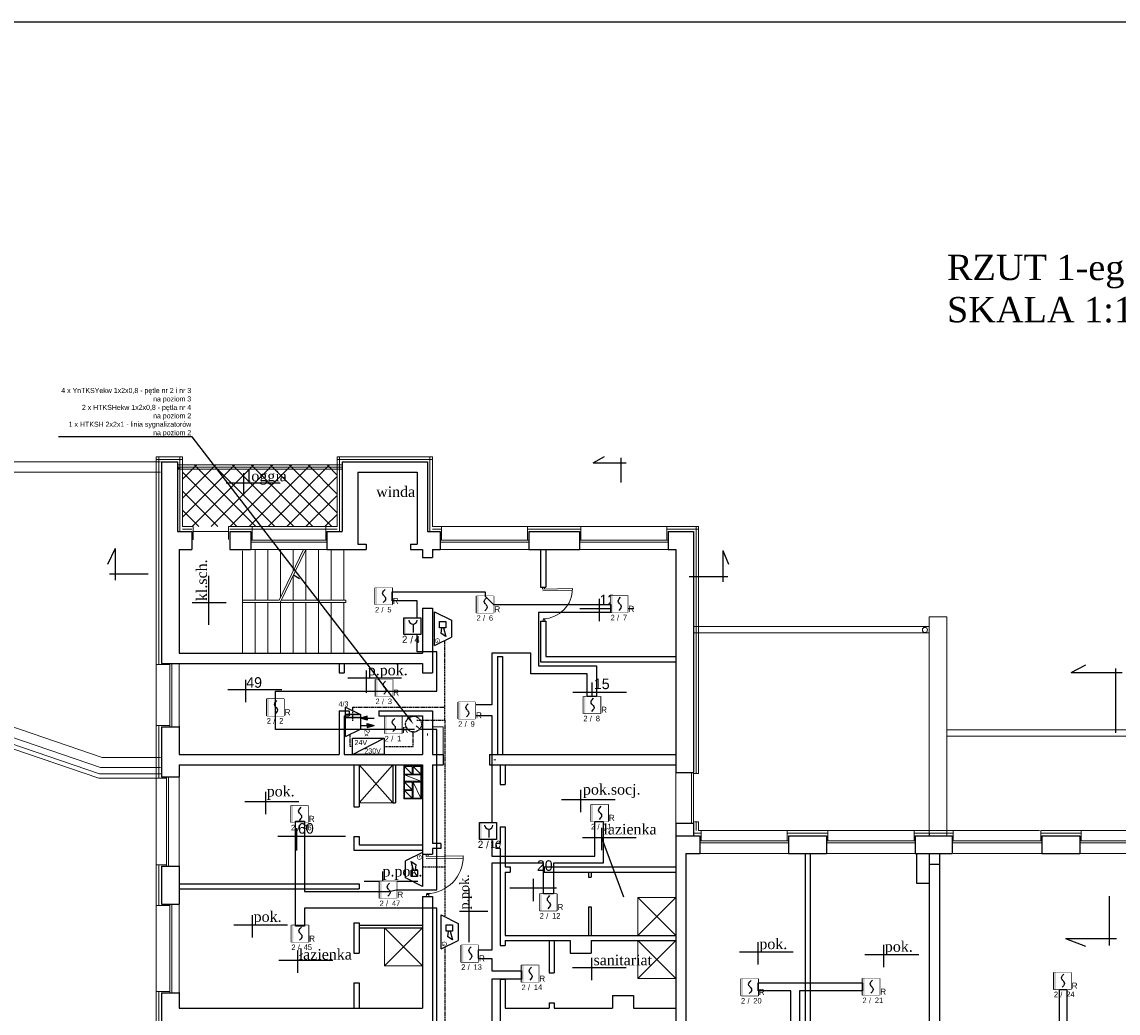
# Model space of a CAD drawing. Header units: millimetres. Extents: x -26513 to 76799, y 0 to 112149.
# Tile 26 of 98: x -366 to 2229, y 93896 to 96243. Entities that reach past the tile are written whole.
import ezdxf
from ezdxf import colors
from ezdxf.entities.mleader import LeaderData, LeaderLine
from ezdxf.enums import TextEntityAlignment as Align
from ezdxf.math import Vec2, Vec3

# ---------------------------------------------------------------- set-up
doc = ezdxf.new("R2010")
doc.units = ezdxf.units.MM
doc.header["$LTSCALE"] = 2
doc.set_wipeout_variables(frame=1)
doc.linetypes.add('HIDDEN', pattern=[0.375, 0.25, -0.125])
for name, color, linetype, lineweight in [('DRZWI PROJ.', 30, 'Continuous', 15), ('ocieplenie', 5, 'BATTING', 5), ('rynna-41', 22, 'Continuous', 18), ('SCHODY', 54, 'Continuous', 15), ('stolarka', 6, 'Continuous', 9), ('wentylacja', 4, 'Continuous', 9), ('widok', 3, 'Continuous', 13)]:
    doc.layers.add(name, color=color, linetype=linetype, lineweight=lineweight)
for name, color, linetype in [('istn.śiany', 2, 'Continuous'), ('nazwy pomieszczeń', 7, 'Continuous'), ('SIEMENS_czujki', 1, 'Continuous'), ('ssp', 1, 'Continuous')]:
    doc.layers.add(name, color=color, linetype=linetype)
doc.linetypes.add('BATTING', pattern='A,0.0001,-0.1,[134,ltypeshp.shx,S=0.1,R=0,X=-0.1,Y=0],-0.2,[134,ltypeshp.shx,S=0.1,R=180,X=0.1,Y=0],-0.1', length=0.4001)

# ---------------------------------------------------------------- blocks, each defined once
blk = doc.blocks.new('drzwi')
at = {"layer": 'DRZWI PROJ.', "color": 30}
for p, q in [((-94.9, 88), (-94.9, 0)), ((-89.9, 87.9), (-89.9, 0)), ((-100, 5.1), (-94.9, 5.1)), ((-100, 0), (-94.9, 0)), ((-5.2, 5.1), (0, 5.1)), ((-5.1, 5.1), (-5.1, 0)), ((-5.1, 0), (0, 0))]:
    blk.add_line(p, q, dxfattribs=at)
blk.add_arc((-94.9, 0), 88, 0, 90, dxfattribs=at)
blk = doc.blocks.new('DUO')
at = {"color": 0}
blk.add_wipeout([(0, 61.4), (61.4, 61.4), (61.4, 0), (0, 0)], dxfattribs=at).dxf.layer = 'ssp'
at = {"layer": 'ssp'}
blk.add_lwpolyline([(0, 61.4), (61.4, 61.4), (61.4, 0), (0, 0)], close=True, dxfattribs=at)
blk.add_wipeout([(0, 61.4), (61.4, 61.4), (61.4, 0), (0, 0)]).dxf.layer = 'ssp'
h = blk.add_hatch(color=256, dxfattribs=at)
h.set_gradient(color1=(255, 0, 0), color2=(224, 0, 0), one_color=1, name='INVSPHERICAL')
h.paths.add_polyline_path([(7.2, 30.7), (7.2, 61.4), (0, 61.4), (0, 30.7)])
h.paths.add_polyline_path([(7.2, 0), (7.2, 30.7), (0, 30.7), (0, 0)])
for p, q in [((27.4, 41.5), (28.4, 45.4)), ((28.4, 37.6), (27.4, 41.5)), ((28.4, 45.4), (31.3, 49.9)), ((31.3, 49.9), (36.1, 55.2)), ((30.6, 34.3), (28.4, 37.6)), ((34.4, 13), (29.5, 7.6)), ((31.3, 33.1), (30.6, 34.3)), ((32.8, 31.4), (31.3, 33.1)), ((32.8, 31.4), (34.4, 29.7)), ((34.4, 29.7), (35.1, 28.6)), ((37.3, 17.4), (34.4, 13)), ((35.1, 28.6), (37.3, 25.3)), ((37.3, 25.3), (38.2, 21.3)), ((38.2, 21.3), (37.3, 17.4))]:
    blk.add_line(p, q, dxfattribs=at)
blk.add_text('R', height=22, dxfattribs=at).set_placement((64.1, 2.4))
at = {"layer": 'ssp', "flags": 8}
blk.add_attdef('PETLA', text='', height=20, dxfattribs=at).set_placement((14.7, -8.3), align=Align.TOP_RIGHT)
for tag, p in [('/', (23, -9)), ('ADRES', (44.6, -8))]:
    blk.add_attdef(tag, text='', height=20, dxfattribs=at).set_placement(p, align=Align.TOP_LEFT)
blk = doc.blocks.new('ROP')
blk.add_wipeout([(-15.4, 76.7), (76.7, 76.7), (76.7, -15.4), (-15.4, -15.4)]).dxf.layer = 'ssp'
at = {"layer": 'ssp'}
h = blk.add_hatch(color=256, dxfattribs=at)
h.set_gradient(color1=(255, 0, 0), color2=(224, 0, 0), one_color=1, name='INVSPHERICAL')
h.paths.add_polyline_path([(-4.6, 30.7), (-4.6, 76.7), (-15.4, 76.7), (-15.4, 30.7)])
h.paths.add_polyline_path([(-4.6, -15.4), (-4.6, 30.7), (-15.4, 30.7), (-15.4, -15.4)])
blk.add_line((35, 41), (35, -4.1), dxfattribs=at)
blk.add_lwpolyline([(-15.4, 76.7), (76.7, 76.7), (76.7, -15.4), (-15.4, -15.4)], close=True, dxfattribs=at)
blk.add_arc((35, 63.6), 22.6, 180, 0, dxfattribs=at)
blk.add_text('/', height=39, dxfattribs=at).set_placement((27.4, -42.4), align=Align.MIDDLE)
at = {"layer": 'ssp', "flags": 8}
blk.add_attdef('PETLA', text='', height=39, dxfattribs=at).set_placement((4.5, -21.7), align=Align.TOP_RIGHT)
blk.add_attdef('ADRES', text='', height=39, dxfattribs=at).set_placement((42.6, -22), align=Align.TOP_LEFT)
blk = doc.blocks.new('głosowy')
at = {"layer": 'ssp', "color": 1}
for p, q in [((-40.2, 0), (-20.1, 40.2)), ((-20.1, 40.2), (20.1, 40.2)), ((-17.2, 26.8), (-2.1, 26.8)), ((-17.2, 11.7), (-17.2, 26.8)), ((-2.1, 21.1), (18.5, 26.8)), ((-2.1, 26.8), (-2.1, 11.7)), ((18.5, 26.8), (11.4, 15.9)), ((40.2, 0), (20.1, 40.2)), ((40.2, 0), (-40.2, 0)), ((-2.1, 11.7), (-17.2, 11.7)), ((11.4, 15.9), (-2.1, 17.3))]:
    blk.add_line(p, q, dxfattribs=at)
blk.add_text('G', height=11, dxfattribs=at).set_placement((22.4, 1.6))
blk = doc.blocks.new('eks')
at = {"layer": 'ssp'}
h = blk.add_hatch(color=256, dxfattribs=at)
h.set_gradient(color1=(255, 0, 0), color2=(255, 0, 0))
h.paths.add_polyline_path([(5.2, 40.2), (2.2, 30.4), (5.2, 30.4), (8.1, 30.4)])
h = blk.add_hatch(color=256, dxfattribs=at)
h.set_gradient(color1=(255, 0, 0), color2=(255, 0, 0))
h.paths.add_polyline_path([(-6, 0), (-6, 20.7), (-10.3, 20.7), (-10.3, 0)])
h = blk.add_hatch(color=256, dxfattribs=at)
h.set_gradient(color1=(255, 0, 0), color2=(255, 0, 0))
h.paths.add_polyline_path([(-5.2, 20.7), (-2.2, 30.4), (-5.2, 30.4)])
h.paths.add_polyline_path([(-5.2, 20.7), (-5.2, 30.4), (-8.1, 30.4)])
for p, q in [((-5.2, 30.4), (-5.2, 40.2)), ((2.2, 30.4), (5.2, 40.2)), ((8.1, 30.4), (5.2, 40.2)), ((-20.7, 0), (-10.3, 20.7)), ((-10.3, 20.7), (10.3, 20.7)), ((-10.3, 20.7), (-10.3, 0)), ((-5.2, 30.4), (-8.1, 30.4)), ((-8.1, 30.4), (-5.2, 20.7)), ((-6, 0), (-6, 20.7)), ((-5.2, 30.4), (-2.2, 30.4)), ((-2.2, 30.4), (-5.2, 20.7)), ((5.2, 30.4), (2.2, 30.4)), ((5.2, 20.7), (5.2, 30.4)), ((5.2, 30.4), (8.1, 30.4)), ((20.7, 0), (10.3, 20.7)), ((20.7, 0), (-20.7, 0))]:
    blk.add_line(p, q, dxfattribs=at)
blk.add_text('2x', height=7.14, dxfattribs=at).set_placement((10.3, 26.5))

msp = doc.modelspace()

# ---------------------------------------------------------------- hatches: boundary and pattern name
at = {"layer": 'wentylacja'}
h = msp.add_hatch(dxfattribs=at)
h.set_pattern_fill('ANSI37', color=256, scale=10, style=0)
h.paths.add_polyline_path([(2, 95193.8), (392, 95193.8), (392, 95183.8), (2, 95183.8)])
h.paths.add_polyline_path([(14, 95183.8), (380, 95183.8), (380, 95048), (14, 95048)])

# ---------------------------------------------------------------- linework, layer by layer
at = {"layer": 'Defpoints'}
msp.add_lwpolyline([(-1958, 96242.8), (4627.4, 96242.8), (4627.4, 92042.8), (-1958, 92042.8)], close=True, dxfattribs=at)
at = {"layer": 'DRZWI PROJ.'}
for p, q in [((594, 94558), (594, 94553)), ((751, 94496), (756, 94496))]:
    msp.add_line(p, q, dxfattribs=at)
at = {"layer": 'istn.śiany'}
for p, q in [((-36, 95201), (2, 95201)), ((-36, 95201), (-36, 94724)), ((2, 95201), (2, 95036)), ((392, 95200.9), (594, 95200.9)), ((392, 95200.9), (392, 95036)), ((594, 95200.9), (594, 95036)), ((986.5, 95198.6), (1013.2, 95213.8)), ((1052.9, 95152.2), (1052.9, 95211)), ((429, 95176.9), (570, 95176.9)), ((429, 95176.9), (429, 95006)), ((570, 95176.9), (570, 95006)), ((986.5, 95198.6), (1064.7, 95198.6)), ((2, 95036), (36, 95036)), ((36, 95036), (36, 94994)), ((126, 95036), (176, 95036)), ((126, 95036), (126, 94994)), ((176, 95036), (176, 94994)), ((356, 95036), (356, 94994)), ((356, 95036), (392, 95036)), ((594, 95036), (624, 95036)), ((624, 95036), (624, 94994)), ((834, 95036), (834, 94994)), ((834, 95036), (954, 95036)), ((954, 95036), (954, 94994)), ((1164, 95036), (1164, 94994)), ((1164, 95036), (1224, 95036)), ((1224, 95036), (1224, 94466)), ((-145.6, 94996.1), (-163.3, 94958.1)), ((-145.6, 94996.1), (-145.6, 94920.9)), ((6, 94994), (6, 94748)), ((6, 94994), (36, 94994)), ((126, 94994), (176, 94994)), ((356, 94994), (449, 94994)), ((429, 95006), (449, 95006)), ((449, 95006), (449, 94994)), ((554, 95006), (554, 94994)), ((554, 95006), (570, 95006)), ((554, 94994), (582, 94994)), ((582, 94994), (582, 94975)), ((606, 94994), (624, 94994)), ((606, 94994), (606, 94975)), ((834, 94994), (954, 94994)), ((862, 94994), (862, 94904.2)), ((874, 94994), (874, 94904.2)), ((1164, 94994), (1182, 94994)), ((1182, 94994), (1182, 94466)), ((582, 94975), (606, 94975)), ((1293.6, 94991.4), (1293.6, 94917.3)), ((1293.6, 94991.4), (1306.4, 94959.2)), ((-159.2, 94936), (-67.4, 94936)), ((277, 94934), (291, 94924.7)), ((1213.8, 94930), (1305.4, 94930)), ((862, 94904.2), (874, 94904.2)), ((582, 94855), (582, 94748)), ((582, 94855), (606, 94855)), ((606, 94855), (606, 94702)), ((862, 94824.2), (874, 94824.2)), ((862, 94824.2), (862, 94728)), ((874, 94824.2), (874, 94740)), ((6, 94748), (582, 94748)), ((760, 94740), (760, 94508)), ((760, 94740), (772, 94740)), ((772, 94740), (772, 94508)), ((874, 94740), (1182, 94740)), ((-36, 94724), (385, 94724)), ((385, 94724), (582, 94724)), ((385, 94724), (385, 94702)), ((397, 94724), (397, 94702)), ((582, 94724), (582, 94702)), ((862, 94728), (1182, 94728)), ((2118.1, 94702.2), (2153.2, 94720.9)), ((2223.5, 94559.2), (2223.5, 94711.8)), ((385, 94702), (397, 94702)), ((582, 94702), (606, 94702)), ((2118.1, 94702.2), (2238.6, 94702.2)), ((385, 94612), (409, 94612)), ((385, 94612), (385, 94508)), ((409, 94612), (409, 94600)), ((479, 94612), (606, 94612)), ((479, 94612), (479, 94600)), ((606, 94612), (606, 94508)), ((397, 94600), (409, 94600)), ((397, 94600), (397, 94508)), ((479, 94600), (582, 94600)), ((582, 94600), (582, 94508)), ((-36, 94574), (-36, 94508)), ((-36, 94574), (6, 94574)), ((6, 94575), (6, 94508)), ((-36, 94508), (-36, 94455)), ((6, 94508), (385, 94508)), ((397, 94508), (582, 94508)), ((606, 94508), (631, 94508)), ((631, 94508), (631, 94484)), ((741, 94508), (741, 94484)), ((741, 94508), (1182, 94508)), ((6, 94484), (6, 94468.5)), ((6, 94484), (582, 94484)), ((420, 94484), (420, 94384)), ((432, 94484), (432, 94384)), ((512, 94484), (512, 94394)), ((518, 94484), (518, 94394)), ((582, 94484), (582, 94272)), ((606, 94484), (606, 94297.8)), ((606, 94484), (631, 94484)), ((741, 94484), (1182, 94484)), ((766, 94484), (766, 94437)), ((778, 94484), (778, 94437)), ((-36, 94455), (6, 94455)), ((6, 94468.5), (6, 94455)), ((1182, 94466), (1224, 94466)), ((766, 94437), (778, 94437)), ((420, 94384), (432, 94384)), ((512, 94394), (518, 94394)), ((1182, 94346), (1224, 94346)), ((1182, 94346), (1182, 94316)), ((1224, 94346), (1224, 94316)), ((766, 94337), (778, 94337)), ((766, 94337), (766, 94297.8)), ((778, 94337), (778, 94242)), ((1782, 94320.9), (1782, 94316)), ((420, 94314), (420, 94282)), ((420, 94314), (432, 94314)), ((432, 94314), (432, 94294)), ((432, 94294), (582, 94294)), ((626, 94297.8), (605.6, 94297.8)), ((626, 94297.8), (626, 94285.8)), ((756, 94297.8), (756, 94285.8)), ((766, 94297.8), (756, 94297.8)), ((1182, 94316), (1182, 93908)), ((1182, 94316), (1239, 94316)), ((1239, 94316), (1239, 94274)), ((1449, 94316), (1539, 94316)), ((1449, 94316), (1449, 94274)), ((1539, 94316), (1539, 94274)), ((1749, 94316), (1839, 94316)), ((1749, 94316), (1749, 94274)), ((1836, 94316), (1836, 94274)), ((2049, 94316), (2139, 94316)), ((2049, 94316), (2049, 94274)), ((2139, 94316), (2139, 94274)), ((420, 94282), (582, 94282)), ((582, 94272), (606, 94272)), ((626, 94285.8), (605.6, 94285.8)), ((606, 94285.8), (606, 94272)), ((766, 94285.8), (756, 94285.8)), ((766, 94285.8), (766, 94138)), ((1206, 94274), (1206, 93468.7)), ((1206, 94274), (1239, 94274)), ((1449, 94274), (1539, 94274)), ((1488, 94274), (1488, 93724.8)), ((1500, 94274), (1500, 93712.8)), ((1749, 94274), (1836, 94274)), ((1752, 94274), (1752, 94204)), ((1782, 94274), (1782, 93492.7)), ((1806, 94274), (1806, 93492.7)), ((2049, 94274), (2139, 94274)), ((-36, 94244), (6, 94244)), ((-36, 94244), (-36, 94154)), ((-36, 94244), (6, 94244)), ((6, 94245), (6, 94154)), ((778, 94242), (790, 94242)), ((790, 94242), (790, 94230)), ((870, 94242), (1182, 94242)), ((870, 94242), (870, 94230)), ((1782, 94248.7), (1806, 94248.7)), ((778, 94230), (790, 94230)), ((778, 94230), (778, 94138)), ((870, 94230), (888, 94230)), ((888, 94230), (1182, 94230)), ((975.5, 94230), (975.5, 94218)), ((975.5, 94218), (982, 94218)), ((982, 94230), (982, 94218)), ((6, 94202), (432, 94202)), ((6, 94190), (432, 94190)), ((432, 94202), (432, 94190)), ((1752, 94204), (1782, 94204)), ((6, 94174.5), (6, 94155)), ((582, 94172), (582, 93908)), ((582, 94172), (606, 94172)), ((606, 94172), (606, 93687)), ((2209.1, 94055.8), (2209.1, 94172.6)), ((-36, 94154), (6, 94154)), ((766, 94138), (766, 94056)), ((778, 94138), (778, 94080)), ((975.5, 94147.9), (975.5, 94080)), ((975.5, 94147.9), (982, 94147.9)), ((982, 94147.9), (982, 94080)), ((420, 94110), (432, 94110)), ((420, 94110), (420, 94038)), ((432, 94110), (432, 94038)), ((432, 94104.5), (582, 94104.5)), ((432, 94098), (582, 94098)), ((778, 94080), (812, 94080)), ((778, 94068), (778, 94056)), ((778, 94068), (812, 94068)), ((812, 94080), (888, 94080)), ((812, 94068), (932, 94068)), ((882, 94068), (882, 93991)), ((888, 94080), (1182, 94080)), ((894, 94068), (894, 93991)), ((932, 94068), (932, 94038)), ((982, 94068), (1182, 94068)), ((982, 94068), (982, 94038)), ((2104.7, 94072.9), (2152, 94054.5)), ((2104.7, 94072.9), (2225.2, 94072.9)), ((420, 94038), (432, 94038)), ((766, 94056), (778, 94056)), ((932, 94038), (982, 94038)), ((882, 93991), (894, 93991)), ((420, 93968), (420, 93908)), ((420, 93968), (432, 93968)), ((432, 93968), (432, 93908)), ((766, 93976), (766, 93744)), ((766, 93976), (778, 93976)), ((778, 93976), (778, 93908)), ((-36, 93944), (6, 93944)), ((-36, 93944), (-36, 93854)), ((6, 93945), (6, 93908)), ((1032, 93938), (1082, 93938)), ((1032, 93938), (1032, 93908)), ((1082, 93938), (1082, 93908)), ((1182, 93933.5), (1182, 93468.7)), ((6, 93908), (582, 93908)), ((778, 93908), (882, 93908)), ((882, 93920), (882, 93908)), ((882, 93920), (894, 93920)), ((894, 93920), (894, 93908)), ((894, 93908), (1032, 93908)), ((1082, 93908), (1182, 93908))]:
    msp.add_line(p, q, dxfattribs=at)
at = {"layer": 'nazwy pomieszczeń'}
for p, q in [((158.8, 95174.5), (158.8, 95121.6)), ((117.6, 95151.6), (245.1, 95151.6)), ((76.2, 94815.2), (76.2, 94931)), ((37, 94868.4), (117.5, 94868.4)), ((1000.3, 94877.2), (1000.3, 94824.3)), ((955.1, 94854.3), (1082.5, 94854.3)), ((449, 94707.4), (449, 94654.5)), ((163.4, 94685.4), (163.4, 94632.5)), ((405.4, 94689.5), (532.8, 94689.5)), ((121.4, 94662.4), (248.8, 94662.4)), ((938.3, 94655.5), (1065.6, 94655.5)), ((983.5, 94678.4), (983.5, 94625.5)), ((956.7, 94424.4), (956.7, 94371.5)), ((161.8, 94397.2), (289.2, 94397.2)), ((210.5, 94420.1), (210.5, 94367.2)), ((911.5, 94401.5), (1038.8, 94401.5)), ((284.1, 94334.1), (284.1, 94281.2)), ((1006, 94334.9), (1006, 94282)), ((239.4, 94315), (400.1, 94315)), ((960.8, 94312), (1088.2, 94312)), ((1006, 94312), (1057.8, 94171.1)), ((487.8, 94231.6), (487.8, 94178.7)), ((844.3, 94214.2), (844.3, 94161.3)), ((444, 94208.7), (571.3, 94208.7)), ((693, 94064.2), (693, 94191.6)), ((789, 94192.3), (899.4, 94192.3)), ((669.7, 94137.7), (737, 94137.7)), ((179.2, 94128.2), (179.2, 94075.3)), ((135.4, 94105.3), (262.7, 94105.3)), ((1376.5, 94063.6), (1376.5, 94010.7)), ((1673.7, 94057.3), (1673.7, 94004.5)), ((286.1, 94044), (286.1, 93991.1)), ((1332.7, 94040.7), (1460.1, 94040.7)), ((1629.9, 94034.4), (1757.3, 94034.4)), ((242.3, 94021.1), (369.6, 94021.1)), ((982.6, 94026.6), (982.6, 93973.7)), ((937.4, 94003.7), (1064.8, 94003.7))]:
    msp.add_line(p, q, dxfattribs=at)
at = {"layer": 'ocieplenie', "linetype": 'Continuous'}
for p, q in [((-48, 95213), (-48, 94721)), ((-48, 95213), (14, 95213)), ((14, 95213), (14, 95048)), ((380, 95212.9), (380, 95048)), ((380, 95212.9), (606, 95212.9)), ((606, 95212.9), (606, 95048)), ((14, 95048), (39, 95048)), ((39, 95048), (39, 95016.8)), ((123, 95048), (179, 95048)), ((123, 95048), (123, 95017.6)), ((179, 95048), (179, 95016)), ((353, 95048), (353, 95016)), ((353, 95048), (380, 95048)), ((606, 95048), (627, 95048)), ((627, 95048), (627, 95016)), ((831, 95048), (831, 95016)), ((831, 95048), (957, 95048)), ((957, 95048), (957, 95016)), ((1161, 95048), (1161, 95016)), ((1161, 95048), (1236, 95048)), ((1236, 95048), (1236, 94463)), ((-48, 94721), (-16, 94721)), ((-48, 94577), (-16, 94577)), ((-48, 94577), (-48, 94452)), ((-48, 94452), (-24, 94452)), ((1224, 94463), (1236, 94463)), ((1224, 94349), (1236, 94349)), ((1236, 94349), (1236, 94328)), ((1236, 94328), (1242, 94328)), ((1242, 94328), (1242, 94304)), ((1446, 94328), (1542, 94328)), ((1446, 94328), (1446, 94304)), ((1542, 94328), (1542, 94316)), ((1542, 94328), (1542, 94304)), ((1746, 94328), (1746, 94316)), ((1746, 94328), (1839, 94328)), ((1746, 94328), (1746, 94304)), ((1839, 94328), (1839, 94316)), ((1839, 94328), (1839, 94304)), ((2046, 94328), (2046, 94316)), ((2046, 94328), (2142, 94328)), ((2046, 94328), (2046, 94304)), ((2142, 94328), (2142, 94316)), ((2142, 94328), (2142, 94304)), ((-48, 94247), (-24, 94247)), ((-48, 94247), (-48, 94151)), ((-48, 94151), (-16, 94151)), ((-48, 93947), (-16, 93947)), ((-48, 93947), (-48, 93851))]:
    msp.add_line(p, q, dxfattribs=at)
at = {"layer": 'ocieplenie'}
for p, q in [((-48, 95207), (14, 95207)), ((-42, 95213), (-42, 94721)), ((8, 95213), (8, 95036)), ((380, 95206.9), (606, 95206.9)), ((386, 95212.9), (386, 95036)), ((600, 95212.9), (600, 95036)), ((1230, 95048), (1230, 94463)), ((14, 95042), (36, 95042)), ((126, 95042), (179, 95042)), ((353, 95042), (380, 95042)), ((606, 95042), (627, 95042)), ((831, 95042), (957, 95042)), ((1161, 95042), (1236, 95042)), ((-42, 94577), (-42, 94452)), ((1230, 94349), (1230, 94328)), ((1224, 94322), (1242, 94322)), ((1446, 94322), (1542, 94322)), ((1746, 94322), (1839, 94322)), ((2046, 94322), (2142, 94322)), ((-42, 94247), (-42, 94151)), ((-42, 93947), (-42, 93851))]:
    msp.add_line(p, q, dxfattribs=at)
at = {"layer": 'rynna-41'}
for p, q in [((1224, 94811.1), (1782, 94811.1)), ((-182.5, 94462.1), (-894.8, 94706)), ((1824, 94567), (2382, 94567)), ((-182.5, 94462.1), (-37.5, 94462.1))]:
    msp.add_line(p, q, dxfattribs=at)
msp.add_circle((1771.9, 94803.3), 5.94, dxfattribs=at)
at = {"layer": 'SCHODY'}
for p, q in [((186, 94994), (186, 94874)), ((216, 94994), (216, 94874)), ((246, 94994), (246, 94881.3)), ((276, 94994), (276, 94943.4)), ((306, 94994), (306, 94874)), ((306, 94994), (306, 94874)), ((336, 94994), (336, 94874)), ((336, 94994), (336, 94874)), ((366, 94994), (366, 94874)), ((366, 94994), (366, 94874)), ((396, 94994), (396, 94874)), ((156, 94990.8), (156, 94874)), ((276, 94931.9), (276, 94874)), ((156, 94874), (242.5, 94874)), ((156, 94874), (156, 94868)), ((156, 94868), (242.3, 94868)), ((156, 94868), (156, 94748)), ((186, 94868), (186, 94748)), ((216, 94868), (216, 94748)), ((241.5, 94868), (401, 94868)), ((246, 94868), (246, 94748)), ((248.1, 94874), (401, 94874)), ((276, 94868), (276, 94748)), ((306, 94868), (306, 94748)), ((336, 94868), (336, 94748)), ((366, 94868), (366, 94748)), ((396, 94868), (396, 94748)), ((401, 94874), (401, 94868))]:
    msp.add_line(p, q, dxfattribs=at)
at = {"layer": 'ssp', "linetype": 'HIDDEN', "ltscale": 5}
for p, q in [((635.3, 94589.2), (635.3, 94778.3)), ((417.6, 94588.1), (417.6, 94620.2)), ((568.7, 94589.2), (635.3, 94589.2)), ((635.3, 94589.2), (635.3, 94241.3)), ((410.6, 94527.3), (410.6, 94555.8)), ((559.8, 94527.3), (559.8, 94563.2)), ((578.4, 94567.1), (567.2, 94575.7)), ((416.7, 94527.3), (410.6, 94527.3)), ((635.3, 94241.3), (582, 94241.3)), ((635.3, 94241.3), (635.3, 94123.9)), ((635.3, 94052.2), (635.3, 93656.6))]:
    msp.add_line(p, q, dxfattribs=at)
at = {"layer": 'stolarka'}
for p, q in [((2, 95188.8), (392, 95188.8)), ((2, 95183.8), (392, 95183.8)), ((353, 95048), (179, 95048)), ((627, 95048), (831, 95048)), ((957, 95048), (1161, 95048)), ((39, 95036), (123, 95036)), ((179, 95042), (353, 95042)), ((176, 95016), (356, 95016)), ((176, 95011), (356, 95011)), ((176, 94994), (356, 94994)), ((300.5, 94994), (242.5, 94874)), ((306, 94994), (245.2, 94868)), ((624, 95016), (834, 95016)), ((624, 95011), (834, 95011)), ((624, 94994), (834, 94994)), ((954, 95016), (1164, 95016)), ((954, 95011), (1164, 95011)), ((954, 94994), (1164, 94994)), ((-48, 94721), (-48, 94577)), ((-16, 94724), (-16, 94574)), ((-11, 94724), (-11, 94574)), ((6, 94724), (6, 94574)), ((512, 94394), (432, 94484)), ((432, 94394), (512, 94484)), ((-48, 94452.1), (-48, 94247)), ((-24, 94455), (-24, 94244)), ((-19, 94455), (-19, 94244)), ((6, 94455), (6, 94244)), ((1182, 94466), (1182, 94346)), ((1219, 94466), (1219, 94346)), ((1224, 94466), (1224, 94346)), ((432, 94394), (512, 94394)), ((1242, 94328), (1446, 94328)), ((1542, 94328), (1746, 94328)), ((1839, 94328), (2043, 94328)), ((2142, 94328), (2346, 94328)), ((1191.9, 94316), (1191.9, 94316)), ((1196.9, 94316), (1196.9, 94316)), ((1239, 94304), (1449, 94304)), ((1239, 94299), (1449, 94299)), ((1539, 94304), (1749, 94304)), ((1539, 94299), (1749, 94299)), ((1836, 94304), (2049, 94304)), ((1836, 94299), (2049, 94299)), ((2139, 94304), (2349, 94304)), ((2139, 94299), (2349, 94299)), ((1239, 94274), (1449, 94274)), ((1539, 94274), (1749, 94274)), ((1839, 94274), (2049, 94274)), ((2139, 94274), (2349, 94274)), ((1092, 94080), (1182, 94170)), ((1182, 94080), (1092, 94170)), ((1092, 94170), (1092, 94080)), ((1092.4, 94169.7), (1182.4, 94169.7)), ((-48, 94151), (-48, 93947)), ((-16, 94154), (-16, 93944)), ((-11, 94154), (-11, 93944)), ((6, 94154), (6, 93944)), ((582, 94008), (492, 94098)), ((492, 94008), (582, 94098)), ((492, 94098), (492, 94008)), ((1182, 93978), (1092, 94068)), ((1092, 93978), (1182, 94068)), ((1092, 94068), (1092, 93978)), ((492, 94008), (582, 94008)), ((1092, 93978), (1182, 93978))]:
    msp.add_line(p, q, dxfattribs=at)
at = {"layer": 'wentylacja'}
for p, q in [((606, 94574), (631, 94574)), ((631, 94574), (631, 94508)), ((580, 94482), (538, 94482)), ((538, 94482), (538, 94403)), ((540, 94480), (540, 94462)), ((558, 94480), (540, 94480)), ((540, 94480), (558, 94462)), ((558, 94480), (558, 94462)), ((560, 94480), (560, 94462)), ((578, 94480), (560, 94480)), ((560, 94480), (578, 94462)), ((578, 94480), (578, 94462)), ((580, 94482), (580, 94403)), ((558, 94462), (540, 94462)), ((578, 94460), (540, 94460)), ((540, 94460), (540, 94445)), ((540, 94460), (578, 94445)), ((578, 94462), (560, 94462)), ((578, 94460), (578, 94445)), ((578, 94445), (540, 94445)), ((540, 94443), (540, 94425)), ((558, 94443), (540, 94443)), ((540, 94443), (558, 94425)), ((558, 94425), (540, 94425)), ((558, 94423), (540, 94423)), ((540, 94423), (540, 94405)), ((540, 94423), (558, 94405)), ((558, 94443), (558, 94425)), ((558, 94423), (558, 94405)), ((560, 94443), (560, 94405)), ((578, 94443), (560, 94443)), ((560, 94443), (578, 94405)), ((578, 94443), (578, 94405)), ((580, 94403), (538, 94403)), ((558, 94405), (540, 94405)), ((578, 94405), (560, 94405))]:
    msp.add_line(p, q, dxfattribs=at)
at = {"layer": 'widok'}
for p, q in [((-453, 95201.1), (-38, 95201.1)), ((-456.9, 95177.1), (-38, 95177.1)), ((2, 95193.8), (392, 95193.8)), ((1782, 94834), (1824, 94834)), ((1782, 94834), (1782, 94320.9)), ((1824, 94834), (1824, 94316)), ((1224, 94796.1), (1782, 94796.1)), ((-176, 94501.1), (-886, 94744.2)), ((-180, 94477.1), (-890, 94720.2)), ((-184.1, 94452.1), (-894.1, 94695.2)), ((1824, 94552), (2382, 94552)), ((-176, 94501.1), (-38, 94501.1)), ((-180, 94477.1), (-38, 94477.1)), ((-184.1, 94452.1), (-38, 94452.1))]:
    msp.add_line(p, q, dxfattribs=at)

# ---------------------------------------------------------------- block references
at = {"layer": 'DRZWI PROJ.', "xscale": 0.8000000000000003, "yscale": 0.8000000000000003, "zscale": 0.8000000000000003, "rotation": 270.8680321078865}
msp.add_blockref('drzwi', (867.9, 94824.2), dxfattribs=at)
at = {"layer": 'DRZWI PROJ.', "rotation": 270.8680321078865}
msp.add_blockref('drzwi', (592.1, 94171.9), dxfattribs=at)
at = {"layer": 'ssp', "rotation": 270}
msp.add_blockref('głosowy', (610.7, 94806.2), dxfattribs=at)

# ---------------------------------------------------------------- texts
at = {"layer": 'nazwy pomieszczeń', "attachment_point": 1}
for s, insert, char_height, width in [('{\\fTimes New Roman|b0|i0|c238|p18;RZUT 1-ego PIĘTRA\\PSKALA 1:100}', (1824, 95691.6), 60, 1473.416), ('{\\fTimes New Roman|b0|i0|c238|p18;loggia}', (166.5, 95180.2), 25, 210.243), ('{\\fTimes New Roman|b0|i0|c238|p18;winda}', (472.6, 95143), 25, 210.243), ('12', (1001.6, 94886.6), 25, 210.243), ('{\\fTimes New Roman|b0|i0|c238|p18;p.pok.}', (452.7, 94720.8), 25, 210.243), ('49', (165, 94691.3), 25, 210.243), ('15', (988.2, 94688), 25, 210.243), ('{\\fTimes New Roman|b0|i0|c238|p18;pok.}', (213.5, 94434), 25, 210.243), ('{\\fTimes New Roman|b0|i0|c238|p18;pok.socj.}', (962.2, 94438.3), 25, 210.243), ('60', (287.6, 94345.8), 25, 210.243), ('{\\fTimes New Roman|b0|i0|c238|p18;łazienka}', (1010.7, 94343.9), 25, 210.243), ('{\\fTimes New Roman|b0|i0|c238|p18;p.pok.}', (487.6, 94244.6), 25, 210.243), ('20', (853.2, 94257.8), 25, 210.243), ('{\\fTimes New Roman|b0|i0|c238|p18;pok.}', (182.5, 94137), 25, 210.243), ('{\\fTimes New Roman|b0|i0|c238|p18;pok.}', (1379.9, 94072.5), 25, 210.243), ('{\\fTimes New Roman|b0|i0|c238|p18;pok.}', (1677, 94066.2), 25, 210.243), ('{\\fTimes New Roman|b0|i0|c238|p18;łazienka}', (289.2, 94047.6), 25, 210.243), ('{\\fTimes New Roman|b0|i0|c238|p18;sanitariat}', (987.3, 94034.2), 25, 210.243)]:
    msp.add_mtext(s, dxfattribs=dict(at, insert=insert, char_height=char_height, width=width))
at = {"layer": 'nazwy pomieszczeń', "width": 210.243, "attachment_point": 1, "rotation": 90}
for s, insert, char_height in [('{\\fTimes New Roman|b0|i0|c238|p18;kl.sch.}', (47, 94871.6), 25), ('{\\fTimes New Roman|b0|i0|c238|p18;p.pok.}', (670.2, 94141.4), 22)]:
    msp.add_mtext(s, dxfattribs=dict(at, insert=insert, char_height=char_height))
at = {"layer": 'ssp', "linetype": 'HIDDEN', "ltscale": 5, "char_height": 12.06, "attachment_point": 1}
for s, insert in [('4/3', (383.7, 94633.9)), ('24V', (421.5, 94542.5))]:
    msp.add_mtext_dynamic_manual_height_columns(s, width=29.248, gutter_width=12.5, heights=[0], dxfattribs=dict(at, insert=insert))

# ---------------------------------------------------------------- next in the draw order: block references
at = {"layer": 'ssp'}
ref = msp.add_blockref('DUO', (470, 94863.1), dxfattribs=dict(at, xscale=0.6537916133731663, yscale=0.6537916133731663, zscale=0.6537916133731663))
ref.add_attrib('PETLA', '2', dxfattribs={"height": 13.1}).set_placement((479.6, 94857.7), align=Align.TOP_RIGHT)
ref.add_attrib('ADRES', '5', dxfattribs={"height": 13.1}).set_placement((499.1, 94857.8), align=Align.TOP_LEFT)
ref.add_attrib('/', '/', dxfattribs={"height": 13.1}).set_placement((485, 94857.2), align=Align.TOP_LEFT)
ref = msp.add_blockref('DUO', (710.4, 94843.4), dxfattribs=dict(at, xscale=0.6537916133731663, yscale=0.6537916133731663, zscale=0.6537916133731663))
ref.add_attrib('PETLA', '2', dxfattribs={"height": 13.1}).set_placement((720, 94838), align=Align.TOP_RIGHT)
ref.add_attrib('ADRES', '6', dxfattribs={"height": 13.1}).set_placement((739.6, 94838.1), align=Align.TOP_LEFT)
ref.add_attrib('/', '/', dxfattribs={"height": 13.1}).set_placement((725.4, 94837.5), align=Align.TOP_LEFT)
ref = msp.add_blockref('DUO', (1027.8, 94844.4), dxfattribs=dict(at, xscale=0.6537916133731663, yscale=0.6537916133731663, zscale=0.6537916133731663))
ref.add_attrib('PETLA', '2', dxfattribs={"height": 13.1}).set_placement((1037.4, 94839), align=Align.TOP_RIGHT)
ref.add_attrib('ADRES', '7', dxfattribs={"height": 13.1}).set_placement((1057, 94839.1), align=Align.TOP_LEFT)
ref.add_attrib('/', '/', dxfattribs={"height": 13.1}).set_placement((1042.8, 94838.5), align=Align.TOP_LEFT)
ref = msp.add_blockref('DUO', (471.1, 94646), dxfattribs=dict(at, xscale=0.6537916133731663, yscale=0.6537916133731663, zscale=0.6537916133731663))
ref.add_attrib('PETLA', '2', dxfattribs={"height": 13.1}).set_placement((480.7, 94640.6), align=Align.TOP_RIGHT)
ref.add_attrib('ADRES', '3', dxfattribs={"height": 13.1}).set_placement((500.3, 94640.7), align=Align.TOP_LEFT)
ref.add_attrib('/', '/', dxfattribs={"height": 13.1}).set_placement((486.2, 94640.1), align=Align.TOP_LEFT)
ref = msp.add_blockref('DUO', (213.8, 94599.8), dxfattribs=dict(at, xscale=0.6537916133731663, yscale=0.6537916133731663, zscale=0.6537916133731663))
ref.add_attrib('PETLA', '2', dxfattribs={"height": 13.1}).set_placement((223.4, 94594.4), align=Align.TOP_RIGHT)
ref.add_attrib('ADRES', '2', dxfattribs={"height": 13.1}).set_placement((243, 94594.6), align=Align.TOP_LEFT)
ref.add_attrib('/', '/', dxfattribs={"height": 13.1}).set_placement((228.8, 94593.9), align=Align.TOP_LEFT)
ref = msp.add_blockref('DUO', (963.4, 94605.4), dxfattribs=dict(at, xscale=0.6537916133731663, yscale=0.6537916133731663, zscale=0.6537916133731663))
ref.add_attrib('PETLA', '2', dxfattribs={"height": 13.1}).set_placement((973, 94600), align=Align.TOP_RIGHT)
ref.add_attrib('ADRES', '8', dxfattribs={"height": 13.1}).set_placement((992.6, 94600.2), align=Align.TOP_LEFT)
ref.add_attrib('/', '/', dxfattribs={"height": 13.1}).set_placement((978.4, 94599.6), align=Align.TOP_LEFT)
ref = msp.add_blockref('DUO', (271, 94347.1), dxfattribs=dict(at, xscale=0.6537916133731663, yscale=0.6537916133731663, zscale=0.6537916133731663))
ref.add_attrib('PETLA', '2', dxfattribs={"height": 13.1}).set_placement((280.6, 94341.7), align=Align.TOP_RIGHT)
ref.add_attrib('ADRES', '46', dxfattribs={"height": 13.08}).set_placement((300.1, 94341.9), align=Align.TOP_LEFT)
ref.add_attrib('/', '/', dxfattribs={"height": 13.1}).set_placement((286, 94341.3), align=Align.TOP_LEFT)
ref = msp.add_blockref('DUO', (981.4, 94349.5), dxfattribs=dict(at, xscale=0.6537916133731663, yscale=0.6537916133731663, zscale=0.6537916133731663))
ref.add_attrib('PETLA', '2', dxfattribs={"height": 13.1}).set_placement((991, 94344.1), align=Align.TOP_RIGHT)
ref.add_attrib('ADRES', '11', dxfattribs={"height": 13.08}).set_placement((1010.6, 94344.2), align=Align.TOP_LEFT)
ref.add_attrib('/', '/', dxfattribs={"height": 13.1}).set_placement((996.5, 94343.6), align=Align.TOP_LEFT)
ref = msp.add_blockref('DUO', (480.8, 94167.8), dxfattribs=dict(at, xscale=0.6537916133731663, yscale=0.6537916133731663, zscale=0.6537916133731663))
ref.add_attrib('PETLA', '2', dxfattribs={"height": 13.1}).set_placement((490.4, 94162.3), align=Align.TOP_RIGHT)
ref.add_attrib('ADRES', '47', dxfattribs={"height": 13.08}).set_placement((510, 94162.5), align=Align.TOP_LEFT)
ref.add_attrib('/', '/', dxfattribs={"height": 13.1}).set_placement((495.8, 94161.9), align=Align.TOP_LEFT)
ref = msp.add_blockref('DUO', (860, 94138.2), dxfattribs=dict(at, xscale=0.6537916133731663, yscale=0.6537916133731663, zscale=0.6537916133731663))
ref.add_attrib('PETLA', '2', dxfattribs={"height": 13.1}).set_placement((869.6, 94132.8), align=Align.TOP_RIGHT)
ref.add_attrib('ADRES', '12', dxfattribs={"height": 13.08}).set_placement((889.2, 94133), align=Align.TOP_LEFT)
ref.add_attrib('/', '/', dxfattribs={"height": 13.1}).set_placement((875.1, 94132.4), align=Align.TOP_LEFT)
ref = msp.add_blockref('DUO', (271.8, 94063.7), dxfattribs=dict(at, xscale=0.6537916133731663, yscale=0.6537916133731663, zscale=0.6537916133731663))
ref.add_attrib('PETLA', '2', dxfattribs={"height": 13.1}).set_placement((281.4, 94058.3), align=Align.TOP_RIGHT)
ref.add_attrib('ADRES', '45', dxfattribs={"height": 13.08}).set_placement((301, 94058.4), align=Align.TOP_LEFT)
ref.add_attrib('/', '/', dxfattribs={"height": 13.1}).set_placement((286.8, 94057.8), align=Align.TOP_LEFT)
ref = msp.add_blockref('DUO', (674.1, 94016.9), dxfattribs=dict(at, xscale=0.6537916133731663, yscale=0.6537916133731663, zscale=0.6537916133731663))
ref.add_attrib('PETLA', '2', dxfattribs={"height": 13.1}).set_placement((683.7, 94011.4), align=Align.TOP_RIGHT)
ref.add_attrib('ADRES', '13', dxfattribs={"height": 13.08}).set_placement((703.3, 94011.6), align=Align.TOP_LEFT)
ref.add_attrib('/', '/', dxfattribs={"height": 13.1}).set_placement((689.2, 94011), align=Align.TOP_LEFT)
ref = msp.add_blockref('DUO', (816.9, 93969), dxfattribs=dict(at, xscale=0.6537916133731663, yscale=0.6537916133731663, zscale=0.6537916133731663))
ref.add_attrib('PETLA', '2', dxfattribs={"height": 13.1}).set_placement((826.5, 93963.5), align=Align.TOP_RIGHT)
ref.add_attrib('ADRES', '14', dxfattribs={"height": 13.08}).set_placement((846.1, 93963.7), align=Align.TOP_LEFT)
ref.add_attrib('/', '/', dxfattribs={"height": 13.1}).set_placement((831.9, 93963.1), align=Align.TOP_LEFT)
ref = msp.add_blockref('DUO', (2077.4, 93952.1), dxfattribs=dict(at, xscale=0.6537916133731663, yscale=0.6537916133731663, zscale=0.6537916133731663))
ref.add_attrib('PETLA', '2', dxfattribs={"height": 13.1}).set_placement((2087, 93946.7), align=Align.TOP_RIGHT)
ref.add_attrib('ADRES', '24', dxfattribs={"height": 13.08}).set_placement((2106.6, 93946.8), align=Align.TOP_LEFT)
ref.add_attrib('/', '/', dxfattribs={"height": 13.1}).set_placement((2092.4, 93946.2), align=Align.TOP_LEFT)
ref = msp.add_blockref('DUO', (1336.6, 93937.1), dxfattribs=dict(at, xscale=0.6537916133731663, yscale=0.6537916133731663, zscale=0.6537916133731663))
ref.add_attrib('PETLA', '2', dxfattribs={"height": 13.1}).set_placement((1346.2, 93931.7), align=Align.TOP_RIGHT)
ref.add_attrib('ADRES', '20', dxfattribs={"height": 13.08}).set_placement((1365.7, 93931.8), align=Align.TOP_LEFT)
ref.add_attrib('/', '/', dxfattribs={"height": 13.1}).set_placement((1351.6, 93931.2), align=Align.TOP_LEFT)
ref = msp.add_blockref('DUO', (1624.2, 93938.1), dxfattribs=dict(at, xscale=0.6537916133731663, yscale=0.6537916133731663, zscale=0.6537916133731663))
ref.add_attrib('PETLA', '2', dxfattribs={"height": 13.1}).set_placement((1633.8, 93932.7), align=Align.TOP_RIGHT)
ref.add_attrib('ADRES', '21', dxfattribs={"height": 13.08}).set_placement((1653.4, 93932.8), align=Align.TOP_LEFT)
ref.add_attrib('/', '/', dxfattribs={"height": 13.1}).set_placement((1639.3, 93932.2), align=Align.TOP_LEFT)

# ---------------------------------------------------------------- next in the draw order: linework, layer by layer
at = {"layer": 'ssp', "linetype": 'HIDDEN', "ltscale": 5}
msp.add_line((417.6, 94620.2), (635.3, 94620.2), dxfattribs=at)
at = {"layer": 'ssp'}
for points in [[(569.8, 94751.6), (569.8, 94872.3), (510.1, 94872.3), (510.1, 94893.5), (730.5, 94893.5), (730.5, 94883.5), (750.6, 94863.5), (1027.8, 94863.5), (1027.8, 94844.4), (857.1, 94844.4), (857.1, 94718.5), (994.4, 94718.5), (994.4, 94645.6), (971.9, 94645.6), (971.9, 94699.3), (838.4, 94699.3), (838.4, 94748.4), (746.2, 94748.4), (746.2, 94625.8), (707.2, 94625.8), (707.2, 94600.6), (746.2, 94600.6), (746.2, 94267.5), (989.9, 94267.5), (989.9, 94349.5), (1010.3, 94349.5), (1010.3, 94250.9), (892.1, 94250.9), (892.1, 94178.4), (868.4, 94178.4), (868.4, 94250.9), (746.2, 94250.9), (746.2, 94044.9), (714.3, 94044.9), (714.3, 94025), (746.2, 94025), (746.2, 93995.8), (816.9, 93995.8), (816.9, 93976.5), (746.2, 93976.5), (746.2, 93873.5)], [(616.4, 93595.3), (616.4, 94144.4), (303.2, 94144.4), (303.2, 94101.6), (281.3, 94101.6), (281.3, 94350.2), (303.2, 94350.2), (303.2, 94183.9), (502.7, 94183.9), (521, 94187.8), (616.4, 94187.8), (616.4, 94567.1), (578.4, 94567.1)], [(1454.2, 93460.9), (1454.2, 93948.3), (1376.7, 93948.3), (1376.7, 93967.4), (1624.2, 93967.4), (1624.2, 93948.3), (1474.7, 93948.3), (1474.7, 93663)], [(2090.8, 93460.9), (2090.8, 93952.1), (2107.5, 93952.1), (2107.5, 93460.9)]]:
    msp.add_lwpolyline(points, dxfattribs=at)

# ---------------------------------------------------------------- next in the draw order: block references
at = {"layer": 'ssp', "xscale": 1.688685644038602, "yscale": 1.688685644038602, "zscale": 1.688685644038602, "rotation": 270}
msp.add_blockref('eks', (400.2, 94585.5), dxfattribs=at)
at = {"layer": 'ssp'}
for p, rotation in [((582, 94236.3), 90), ((626.7, 94088.1), 270)]:
    msp.add_blockref('głosowy', p, dxfattribs=dict(at, rotation=rotation))

# ---------------------------------------------------------------- next in the draw order: block references
at = {"layer": 'SIEMENS_czujki'}
ref = msp.add_blockref('ROP', (544.5, 94798.8), dxfattribs=dict(at, xscale=0.4361450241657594, yscale=0.4361450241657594, zscale=0.4361450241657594))
ref.add_attrib('PETLA', '2', dxfattribs={"layer": 'ssp', "height": 17}).set_placement((546.4, 94789.3), align=Align.TOP_RIGHT)
ref.add_attrib('ADRES', '4', dxfattribs={"layer": 'ssp', "height": 17}).set_placement((563.1, 94789.2), align=Align.TOP_LEFT)
ref = msp.add_blockref('ROP', (724, 94313.6), dxfattribs=dict(at, xscale=0.4361450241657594, yscale=0.4361450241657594, zscale=0.4361450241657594))
ref.add_attrib('PETLA', '2', dxfattribs={"layer": 'ssp', "height": 17}).set_placement((726, 94304.1), align=Align.TOP_RIGHT)
ref.add_attrib('ADRES', '10', dxfattribs={"layer": 'ssp', "height": 17.01}).set_placement((742.6, 94304), align=Align.TOP_LEFT)
at = {"layer": 'ssp'}
ref = msp.add_blockref('DUO', (667, 94592.4), dxfattribs=dict(at, xscale=0.6537916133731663, yscale=0.6537916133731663, zscale=0.6537916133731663))
ref.add_attrib('PETLA', '2', dxfattribs={"height": 13.1}).set_placement((676.6, 94587), align=Align.TOP_RIGHT)
ref.add_attrib('ADRES', '9', dxfattribs={"height": 13.1}).set_placement((696.2, 94587.2), align=Align.TOP_LEFT)
ref.add_attrib('/', '/', dxfattribs={"height": 13.1}).set_placement((682.1, 94586.6), align=Align.TOP_LEFT)
ref = msp.add_blockref('DUO', (492.9, 94557.7), dxfattribs=dict(at, xscale=0.6537916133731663, yscale=0.6537916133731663, zscale=0.6537916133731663))
ref.add_attrib('PETLA', '2', dxfattribs={"height": 13.1}).set_placement((502.5, 94552.3), align=Align.TOP_RIGHT)
ref.add_attrib('ADRES', '1', dxfattribs={"height": 13.1}).set_placement((522.1, 94552.5), align=Align.TOP_LEFT)
ref.add_attrib('/', '/', dxfattribs={"height": 13.1}).set_placement((508, 94551.9), align=Align.TOP_LEFT)

# ---------------------------------------------------------------- next in the draw order: linework, layer by layer
msp.add_line((416.7, 94508), (491.7, 94546.6), dxfattribs=at)
at = {"layer": 'ssp', "linetype": 'HIDDEN', "ltscale": 5}
msp.add_line((491.7, 94527.3), (559.8, 94527.3), dxfattribs=at)
at = {"layer": 'ssp'}
msp.add_lwpolyline([(563.7, 94567.1), (233.9, 94567.1), (233.9, 94640), (233.9, 94658.3), (471.1, 94658.3), (616.4, 94658.3), (616.4, 94751.6), (569.8, 94751.6)], dxfattribs=at)
msp.add_lwpolyline([(416.7, 94546.6), (491.7, 94546.6), (491.7, 94508), (416.7, 94508)], close=True, dxfattribs=at)
at = {"layer": 'ssp', "linetype": 'HIDDEN', "ltscale": 5}
msp.add_circle((561, 94580.1), 18.8, dxfattribs=at)

# ---------------------------------------------------------------- next in the draw order: texts
at = {"layer": 'ssp', "linetype": 'HIDDEN', "ltscale": 5, "insert": (444.7, 94522.8), "char_height": 12.06, "attachment_point": 1}
msp.add_mtext_dynamic_manual_height_columns('230V', width=29.248, gutter_width=12.5, heights=[0], dxfattribs=at)

# ---------------------------------------------------------------- next in the draw order: leaders
at = {"ltscale": 5}
ml = msp.add_multileader_mtext('Standard', dxfattribs=at)
ml.set_content('4 x YnTKSYekw 1x2x0,8 - pętle nr 2 i nr 3 \\Pna poziom 3\\P2 x HTKSHekw 1x2x0,8 - pętla nr 4 \\Pna poziom 2 \\P1 x HTKSH 2x2x1 - linia sygnalizatorów\\P na poziom 2', color=256)
ml.set_leader_properties()
ml.build(insert=Vec2(0, 0))
ml.multileader.update_dxf_attribs({"text_left_attachment_type": 6, "text_right_attachment_type": 5, "dogleg_length": 0.36, "arrow_head_size": 20})
ctx = ml.context
ctx.base_point, ctx.char_height, ctx.arrow_head_size, ctx.plane_origin = Vec3(-429.4, 95360.2), 12, 20, Vec3(561, 94580.1)
ctx.left_attachment, ctx.right_attachment, ctx.text_align_type = 6, 5, 2
notes = []
notes.append((ctx, [(1, (1, 1, 0), (37, 95260.2), (-1, 0), 0.36, [(0, [(561, 94580.1)], 0, [])])]))
ctx.mtext.insert, ctx.mtext.alignment, ctx.mtext.flow_direction = Vec3(34.6, 95376.2), 3, 5
for ctx, leaders in notes:
    for number, flags, end, landing, length, lines in leaders:
        leader = LeaderData()
        leader.index, (leader.has_last_leader_line, leader.has_dogleg_vector, leader.attachment_direction) = number, flags
        leader.last_leader_point, leader.dogleg_vector, leader.dogleg_length = Vec3(end), Vec3(landing), length
        for number, points, colour, breaks in lines:
            line = LeaderLine()
            line.index, line.vertices, line.color, line.breaks = number, Vec3.list(points), colors.encode_raw_color(colour), breaks
            leader.lines.append(line)
        ctx.leaders.append(leader)

doc.saveas('drawing.dxf')
